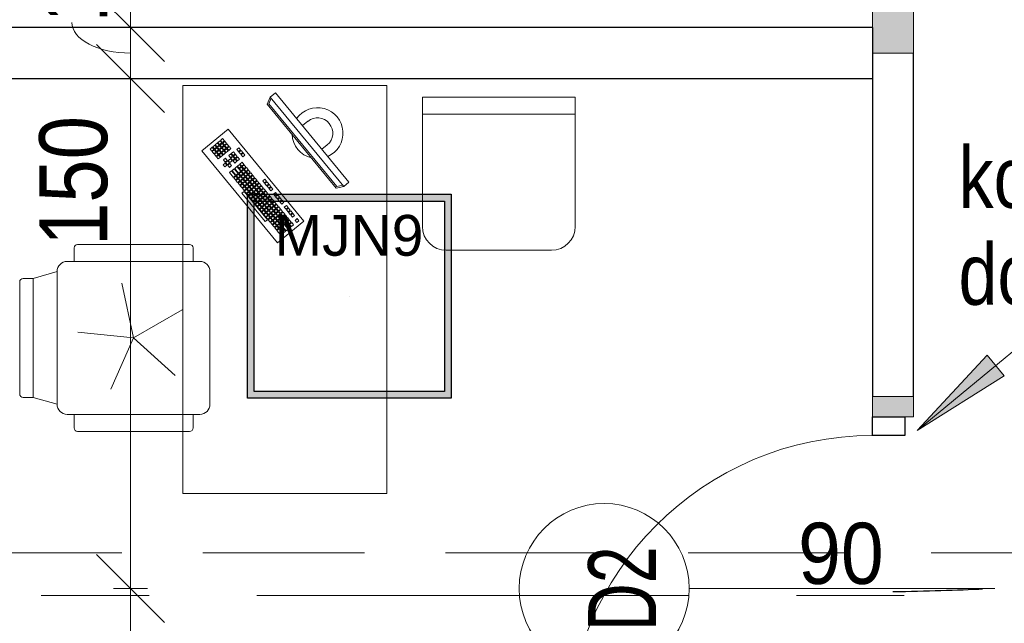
# Model space of a CAD drawing. Header units: centimetres. Extents: x -1631 to 21770, y -8842 to 3590.
# Tile 23 of 150: x 34 to 324, y 400 to 578. Entities that reach past the tile are written whole.
import ezdxf

# ---------------------------------------------------------------- set-up
doc = ezdxf.new("R2010")
doc.units = ezdxf.units.CM
for name, pattern in [('Dash', [60, 30, -30]), ('Oś', [222.25, 127, -31.75, 31.75, -31.75]), ('Ukryte', [71.438, 47.625, -23.813])]:
    doc.linetypes.add(name, pattern=pattern)
for name, color, linetype, lineweight in [('A-ANNO-DIMS', 211, 'Continuous', 13), ('A-ANNO-DIMS-100', 211, 'Continuous', 13), ('A-ANNO-NOTE', 131, 'Continuous', 9), ('A-DETL', 90, 'Continuous', 9), ('A-DETL-GENF', 92, 'Continuous', 9), ('A-DETL-HDLN', 90, 'Ukryte', 9), ('A-DETL-MEDM', 33, 'Continuous', 13), ('A-DOOR', 31, 'Continuous', 13), ('A-WALL', 113, 'Continuous', 13), ('A-WALL-PATT', 111, 'Continuous', 13), ('G-ANNO-TEXT', 231, 'Continuous', 13), ('I-FURN', 30, 'Continuous', 9), ('S-GRID', 1, 'Continuous', 13)]:
    doc.layers.add(name, color=color, linetype=linetype, lineweight=lineweight)
doc.layers.add('E_oprawy', color=12, linetype='Continuous')
doc.styles.add('Arial', font='arial.ttf', dxfattribs={"width": 0.9, "height": 18})
doc.styles.add('Arial Narrow_5', font='ARIALN.TTF', dxfattribs={"height": 20})
doc.styles.add('Arial Narrow_6', font='ARIALN.TTF', dxfattribs={"height": 18})
doc.styles.add('Arial_1', font='arial.ttf', dxfattribs={"width": 0.7, "height": 20})
doc.dimstyles.new('Diagonal_1_100__0__wewnętrzne', dxfattribs={"dimscale": 30.48, "dimtxt": 20.468619, "dimasz": 0.656168, "dimexe": 0.164042, "dimexo": 0.0625, "dimgap": 0.032808, "dimtad": 1, "dimdec": 0, "dimdsep": 46, "dimtxsty": 'Arial Narrow_5', "dimblk1": 'OBLIQUE', "dimblk2": 'OBLIQUE', "dimsah": 1, "dimcen": 0.09, "dimazin": 0, "dimtfac": 1, "dimtdec": 4, "dimtix": 1, "dimtmove": 1, "dimatfit": 3, "dimfxl": 0, "dimtvp": 1, "dimtolj": 1, "dimtzin": 0, "dimarcsym": 0})
doc.dimstyles.new('Diagonal_1_100__0__wewnętrzne_1', dxfattribs={"dimscale": 30.48, "dimtxt": 20.468619, "dimasz": 0.656168, "dimexe": 0.164042, "dimexo": 0.0625, "dimgap": 0.032808, "dimtad": 1, "dimdec": 0, "dimdsep": 46, "dimtxsty": 'Arial Narrow_5', "dimblk1": 'OBLIQUE', "dimblk2": 'OBLIQUE', "dimsah": 1, "dimcen": 0.09, "dimazin": 0, "dimtfac": 1, "dimtdec": 4, "dimtix": 1, "dimtmove": 0, "dimatfit": 3, "dimfxl": 0, "dimtvp": 1, "dimtolj": 1, "dimtzin": 0, "dimarcsym": 0})
doc.dimstyles.new('Diagonal_1_100__0__wewnętrzne_2', dxfattribs={"dimscale": 30.48, "dimtxt": 20.468619, "dimasz": 0.656168, "dimexe": 0.164042, "dimexo": 0.0625, "dimgap": 0.032808, "dimtad": 1, "dimdec": 0, "dimdsep": 46, "dimtxsty": 'Arial Narrow_5', "dimblk1": 'OBLIQUE', "dimblk2": 'OBLIQUE', "dimsah": 1, "dimcen": 0.09, "dimazin": 0, "dimtfac": 1, "dimtdec": 4, "dimtix": 1, "dimtmove": 2, "dimatfit": 3, "dimfxl": 0, "dimtvp": 1, "dimtolj": 1, "dimtzin": 0, "dimarcsym": 0})

# ---------------------------------------------------------------- blocks, each defined once
blk = doc.blocks.new('DRZWI 1S - automatyczna etykieta - Drzwi 90-2322410-5_piętro III __10_50 m_ - stan projektowany')
at = {"layer": 'A-DETL-GENF'}
for p, q in [((-50.5, 3.5), (-45, 3.5)), ((-50.5, -6), (-50.5, 3.5)), ((-45, 3.5), (-45, -6)), ((45, 3.5), (50.5, 3.5)), ((45, -6), (45, 3.5)), ((50.5, 3.5), (50.5, -6)), ((-45, -6), (-50.5, -6)), ((50.5, -6), (45, -6))]:
    blk.add_line(p, q, dxfattribs=at)
at = {"layer": 'A-DETL-MEDM', "lineweight": 25}
for p, q in [((-50.5, -6), (-50.5, 3.5)), ((-50.5, 3.5), (-45, 3.5)), ((-45, 3.5), (-45, -6)), ((45, 3.5), (45, -6)), ((50.5, 3.5), (45, 3.5)), ((50.5, -6), (50.5, 3.5)), ((-45, -6), (-50.5, -6)), ((45, -6), (50.5, -6))]:
    blk.add_line(p, q, dxfattribs=at)
at = {"layer": 'A-DOOR'}
blk.add_line((45, -6), (45, -96), dxfattribs=at)
blk.add_arc((45, -6), 90, 180, 270, dxfattribs=at)
blk = doc.blocks.new('biurko lekarskie 60x120 - biurko lekarskie 60x120-1270917-5_piętro III __10_50 m_ - stan projektowany')
at = {"layer": 'I-FURN'}
for p, q in [((-76.23, 30), (43.77, 30)), ((-76.23, -30), (-76.23, 30)), ((43.77, 30), (43.77, -30)), ((-2.52, 2.15), (24.52, 24.38)), ((24.52, 24.38), (30.87, 16.66)), ((23.52, 20.71), (22.9, 20.21)), ((24.03, 20.1), (23.52, 20.71)), ((24.29, 21.35), (23.67, 20.84)), ((23.67, 20.84), (24.18, 20.22)), ((24.18, 20.22), (24.8, 20.73)), ((24.8, 20.73), (24.29, 21.35)), ((24.93, 20.58), (24.31, 20.07)), ((25.06, 21.99), (24.45, 21.48)), ((24.45, 21.48), (24.95, 20.86)), ((25.43, 19.96), (24.93, 20.58)), ((24.95, 20.86), (25.57, 21.37)), ((25.57, 21.37), (25.06, 21.99)), ((25.7, 21.21), (25.08, 20.7)), ((25.08, 20.7), (25.59, 20.09)), ((25.59, 20.09), (26.21, 20.59)), ((26.21, 20.59), (25.7, 21.21)), ((26.33, 20.44), (25.72, 19.93)), ((26.84, 19.82), (26.33, 20.44)), ((20.43, 18.17), (19.81, 17.67)), ((19.81, 17.67), (20.32, 17.05)), ((20.32, 17.05), (20.94, 17.56)), ((20.94, 17.56), (20.43, 18.17)), ((21.06, 17.4), (20.45, 16.89)), ((21.57, 16.78), (21.06, 17.4)), ((21.84, 18.04), (21.22, 17.53)), ((21.22, 17.53), (21.73, 16.91)), ((21.73, 16.91), (22.34, 17.42)), ((22.34, 17.42), (21.84, 18.04)), ((22.75, 20.08), (22.13, 19.57)), ((22.13, 19.57), (22.64, 18.95)), ((22.64, 18.95), (23.25, 19.46)), ((23.25, 19.46), (22.75, 20.08)), ((23.38, 19.31), (22.76, 18.8)), ((22.76, 18.8), (23.27, 18.18)), ((22.9, 20.21), (23.41, 19.59)), ((23.27, 18.18), (23.89, 18.69)), ((23.89, 18.69), (23.38, 19.31)), ((24.02, 18.53), (23.4, 18.03)), ((23.4, 18.03), (23.91, 17.41)), ((23.41, 19.59), (24.03, 20.1)), ((24.15, 19.94), (23.54, 19.43)), ((23.54, 19.43), (24.04, 18.82)), ((23.91, 17.41), (24.52, 17.92)), ((24.52, 17.92), (24.02, 18.53)), ((24.65, 17.76), (24.03, 17.25)), ((24.04, 18.82), (24.66, 19.32)), ((24.66, 19.32), (24.15, 19.94)), ((24.79, 19.17), (24.17, 18.66)), ((24.17, 18.66), (24.68, 18.04)), ((24.31, 20.07), (24.82, 19.45)), ((25.16, 17.14), (24.65, 17.76)), ((24.68, 18.04), (25.3, 18.55)), ((25.3, 18.55), (24.79, 19.17)), ((25.42, 18.4), (24.81, 17.89)), ((24.81, 17.89), (25.31, 17.27)), ((24.82, 19.45), (25.43, 19.96)), ((25.56, 19.81), (24.94, 19.3)), ((24.94, 19.3), (25.45, 18.68)), ((25.31, 17.27), (25.93, 17.78)), ((25.93, 17.78), (25.42, 18.4)), ((26.06, 17.63), (25.44, 17.12)), ((25.45, 18.68), (26.07, 19.19)), ((26.07, 19.19), (25.56, 19.81)), ((26.2, 19.03), (25.58, 18.52)), ((25.58, 18.52), (26.09, 17.91)), ((25.72, 19.93), (26.22, 19.31)), ((26.57, 17.01), (26.06, 17.63)), ((26.09, 17.91), (26.7, 18.41)), ((26.7, 18.41), (26.2, 19.03)), ((26.83, 18.26), (26.21, 17.75)), ((26.21, 17.75), (26.72, 17.13)), ((26.22, 19.31), (26.84, 19.82)), ((26.97, 19.67), (26.35, 19.16)), ((26.35, 19.16), (26.86, 18.54)), ((26.72, 17.13), (27.34, 17.64)), ((27.34, 17.64), (26.83, 18.26)), ((26.86, 18.54), (27.48, 19.05)), ((27.48, 19.05), (26.97, 19.67)), ((27.6, 18.9), (26.99, 18.39)), ((26.99, 18.39), (27.49, 17.77)), ((27.49, 17.77), (28.11, 18.28)), ((28.11, 18.28), (27.6, 18.9)), ((30.87, 16.66), (3.83, -5.57)), ((16.57, 15), (15.95, 14.49)), ((15.95, 14.49), (16.46, 13.87)), ((17.08, 14.38), (16.57, 15)), ((18.11, 16.27), (16.72, 15.13)), ((16.72, 15.13), (17.23, 14.51)), ((17.23, 14.51), (18.62, 15.65)), ((18.75, 15.5), (17.36, 14.35)), ((17.86, 13.74), (19.26, 14.88)), ((19.38, 14.72), (17.99, 13.58)), ((18.62, 15.65), (18.11, 16.27)), ((19.26, 14.88), (18.75, 15.5)), ((19.89, 14.11), (19.38, 14.72)), ((20.29, 16.77), (19.67, 16.26)), ((19.67, 16.26), (20.18, 15.64)), ((20.18, 15.64), (20.8, 16.15)), ((20.8, 16.15), (20.29, 16.77)), ((20.45, 16.89), (20.95, 16.28)), ((21.56, 15.22), (20.94, 14.71)), ((20.94, 14.71), (21.45, 14.1)), ((20.95, 16.28), (21.57, 16.78)), ((21.7, 16.63), (21.08, 16.12)), ((21.08, 16.12), (21.59, 15.5)), ((21.45, 14.1), (22.07, 14.6)), ((22.07, 14.6), (21.56, 15.22)), ((21.59, 15.5), (22.21, 16.01)), ((22.21, 16.01), (21.7, 16.63)), ((22.33, 15.86), (21.72, 15.35)), ((21.72, 15.35), (22.22, 14.73)), ((22.22, 14.73), (22.84, 15.24)), ((22.84, 15.24), (22.33, 15.86)), ((22.97, 15.08), (22.35, 14.58)), ((22.35, 14.58), (22.86, 13.96)), ((23.11, 16.49), (22.49, 15.98)), ((22.49, 15.98), (23, 15.37)), ((23.48, 14.47), (22.97, 15.08)), ((23, 15.37), (23.61, 15.87)), ((23.61, 15.87), (23.11, 16.49)), ((23.74, 15.72), (23.12, 15.21)), ((23.12, 15.21), (23.63, 14.59)), ((23.63, 14.59), (24.25, 15.1)), ((24.25, 15.1), (23.74, 15.72)), ((24.03, 17.25), (24.54, 16.64)), ((24.54, 16.64), (25.16, 17.14)), ((25.29, 16.99), (24.67, 16.48)), ((24.67, 16.48), (25.18, 15.86)), ((25.18, 15.86), (25.79, 16.37)), ((25.79, 16.37), (25.29, 16.99)), ((25.44, 17.12), (25.95, 16.5)), ((25.95, 16.5), (26.57, 17.01)), ((3.73, 5.74), (12.07, 12.6)), ((12.58, 11.98), (4.24, 5.12)), ((12.07, 12.6), (12.58, 11.98)), ((12.71, 11.82), (12.09, 11.31)), ((13.21, 11.2), (12.71, 11.82)), ((13.48, 12.46), (12.86, 11.95)), ((12.86, 11.95), (13.37, 11.33)), ((13.37, 11.33), (13.99, 11.84)), ((13.99, 11.84), (13.48, 12.46)), ((14.11, 11.69), (13.49, 11.18)), ((14.25, 13.09), (13.63, 12.58)), ((13.63, 12.58), (14.14, 11.97)), ((14.62, 11.07), (14.11, 11.69)), ((14.14, 11.97), (14.76, 12.48)), ((14.76, 12.48), (14.25, 13.09)), ((14.88, 12.32), (14.27, 11.81)), ((14.27, 11.81), (14.78, 11.19)), ((15.02, 13.73), (14.4, 13.22)), ((14.4, 13.22), (14.91, 12.6)), ((14.78, 11.19), (15.39, 11.7)), ((15.39, 11.7), (14.88, 12.32)), ((14.91, 12.6), (15.53, 13.11)), ((15.53, 13.11), (15.02, 13.73)), ((15.66, 12.96), (15.04, 12.45)), ((15.04, 12.45), (15.55, 11.83)), ((15.79, 14.36), (15.18, 13.86)), ((15.18, 13.86), (15.68, 13.24)), ((15.55, 11.83), (16.17, 12.34)), ((16.17, 12.34), (15.66, 12.96)), ((16.29, 12.18), (15.67, 11.68)), ((15.67, 11.68), (16.18, 11.06)), ((15.68, 13.24), (16.3, 13.75)), ((16.3, 13.75), (15.79, 14.36)), ((16.43, 13.59), (15.81, 13.08)), ((15.81, 13.08), (16.32, 12.46)), ((16.8, 11.57), (16.29, 12.18)), ((16.32, 12.46), (16.94, 12.97)), ((16.94, 12.97), (16.43, 13.59)), ((17.06, 12.82), (16.45, 12.31)), ((16.45, 12.31), (16.96, 11.69)), ((16.46, 13.87), (17.08, 14.38)), ((17.2, 14.23), (16.58, 13.72)), ((16.58, 13.72), (17.09, 13.1)), ((16.96, 11.69), (17.57, 12.2)), ((17.57, 12.2), (17.06, 12.82)), ((17.7, 12.05), (17.08, 11.54)), ((17.09, 13.1), (17.71, 13.61)), ((17.71, 13.61), (17.2, 14.23)), ((17.84, 13.45), (17.22, 12.95)), ((17.22, 12.95), (17.73, 12.33)), ((17.36, 14.35), (17.86, 13.74)), ((18.21, 11.43), (17.7, 12.05)), ((17.73, 12.33), (18.35, 12.84)), ((18.35, 12.84), (17.84, 13.45)), ((18.47, 12.68), (17.85, 12.17)), ((17.85, 12.17), (18.36, 11.56)), ((17.99, 13.58), (18.5, 12.96)), ((18.36, 11.56), (18.98, 12.06)), ((18.98, 12.06), (18.47, 12.68)), ((19.11, 11.91), (18.49, 11.4)), ((18.5, 12.96), (19.89, 14.11)), ((19.24, 13.32), (18.63, 12.81)), ((18.63, 12.81), (19.14, 12.19)), ((19.62, 11.29), (19.11, 11.91)), ((19.14, 12.19), (19.75, 12.7)), ((19.75, 12.7), (19.24, 13.32)), ((19.88, 12.54), (19.26, 12.04)), ((19.26, 12.04), (19.77, 11.42)), ((20.02, 13.95), (19.4, 13.44)), ((19.4, 13.44), (19.91, 12.83)), ((19.77, 11.42), (20.39, 11.93)), ((20.39, 11.93), (19.88, 12.54)), ((19.91, 12.83), (20.53, 13.33)), ((20.53, 13.33), (20.02, 13.95)), ((20.65, 13.18), (20.03, 12.67)), ((20.03, 12.67), (20.54, 12.05)), ((20.54, 12.05), (21.16, 12.56)), ((21.16, 12.56), (20.65, 13.18)), ((22.2, 14.45), (21.58, 13.94)), ((21.58, 13.94), (22.09, 13.32)), ((22.09, 13.32), (22.71, 13.83)), ((22.71, 13.83), (22.2, 14.45)), ((23.39, 12.84), (22.77, 12.33)), ((22.77, 12.33), (23.28, 11.72)), ((22.86, 13.96), (23.48, 14.47)), ((23.28, 11.72), (23.9, 12.22)), ((23.9, 12.22), (23.39, 12.84)), ((24.16, 13.48), (23.54, 12.97)), ((23.54, 12.97), (24.05, 12.35)), ((24.05, 12.35), (24.67, 12.86)), ((24.67, 12.86), (24.16, 13.48)), ((24.93, 14.11), (24.32, 13.6)), ((24.32, 13.6), (24.83, 12.99)), ((24.83, 12.99), (25.44, 13.49)), ((25.44, 13.49), (24.93, 14.11)), ((9.62, 9.28), (9, 8.77)), ((9, 8.77), (9.51, 8.16)), ((10.12, 8.66), (9.62, 9.28)), ((10.39, 9.92), (9.77, 9.41)), ((9.77, 9.41), (10.28, 8.79)), ((10.28, 8.79), (10.9, 9.3)), ((10.9, 9.3), (10.39, 9.92)), ((11.02, 9.15), (10.41, 8.64)), ((11.16, 10.55), (10.54, 10.04)), ((10.54, 10.04), (11.05, 9.43)), ((11.53, 8.53), (11.02, 9.15)), ((11.05, 9.43), (11.67, 9.93)), ((11.67, 9.93), (11.16, 10.55)), ((11.8, 9.78), (11.18, 9.27)), ((11.18, 9.27), (11.69, 8.65)), ((11.93, 11.19), (11.31, 10.68)), ((11.31, 10.68), (11.82, 10.06)), ((11.69, 8.65), (12.3, 9.16)), ((12.3, 9.16), (11.8, 9.78)), ((12.43, 9.01), (11.81, 8.5)), ((11.82, 10.06), (12.44, 10.57)), ((12.44, 10.57), (11.93, 11.19)), ((12.57, 10.42), (11.95, 9.91)), ((11.95, 9.91), (12.46, 9.29)), ((12.09, 11.31), (12.6, 10.7)), ((12.94, 8.39), (12.43, 9.01)), ((12.46, 9.29), (13.08, 9.8)), ((13.08, 9.8), (12.57, 10.42)), ((13.2, 9.64), (12.58, 9.13)), ((12.58, 9.13), (13.09, 8.52)), ((12.6, 10.7), (13.21, 11.2)), ((13.34, 11.05), (12.72, 10.54)), ((12.72, 10.54), (13.23, 9.92)), ((13.09, 8.52), (13.71, 9.02)), ((13.71, 9.02), (13.2, 9.64)), ((13.84, 8.87), (13.22, 8.36)), ((13.23, 9.92), (13.85, 10.43)), ((13.85, 10.43), (13.34, 11.05)), ((13.98, 10.28), (13.36, 9.77)), ((13.36, 9.77), (13.87, 9.15)), ((13.49, 11.18), (14, 10.56)), ((14.35, 8.25), (13.84, 8.87)), ((13.87, 9.15), (14.48, 9.66)), ((14.48, 9.66), (13.98, 10.28)), ((14.61, 9.51), (13.99, 9)), ((13.99, 9), (14.5, 8.38)), ((14, 10.56), (14.62, 11.07)), ((14.75, 10.91), (14.13, 10.41)), ((14.13, 10.41), (14.64, 9.79)), ((14.5, 8.38), (15.12, 8.89)), ((15.12, 8.89), (14.61, 9.51)), ((15.25, 8.73), (14.63, 8.23)), ((14.64, 9.79), (15.26, 10.3)), ((15.26, 10.3), (14.75, 10.91)), ((15.38, 10.14), (14.76, 9.63)), ((14.76, 9.63), (15.27, 9.01)), ((15.52, 11.55), (14.9, 11.04)), ((14.9, 11.04), (15.41, 10.42)), ((15.75, 8.12), (15.25, 8.73)), ((15.27, 9.01), (15.89, 9.52)), ((15.89, 9.52), (15.38, 10.14)), ((16.02, 9.37), (15.4, 8.86)), ((15.4, 8.86), (15.91, 8.24)), ((15.41, 10.42), (16.03, 10.93)), ((16.03, 10.93), (15.52, 11.55)), ((16.16, 10.78), (15.54, 10.27)), ((15.54, 10.27), (16.05, 9.65)), ((15.91, 8.24), (16.53, 8.75)), ((16.53, 8.75), (16.02, 9.37)), ((16.05, 9.65), (16.66, 10.16)), ((16.66, 10.16), (16.16, 10.78)), ((16.79, 10), (16.17, 9.5)), ((16.17, 9.5), (16.68, 8.88)), ((16.18, 11.06), (16.8, 11.57)), ((16.93, 11.41), (16.31, 10.9)), ((16.31, 10.9), (16.82, 10.29)), ((16.68, 8.88), (17.3, 9.39)), ((17.3, 9.39), (16.79, 10)), ((16.82, 10.29), (17.44, 10.79)), ((17.44, 10.79), (16.93, 11.41)), ((17.56, 10.64), (16.94, 10.13)), ((16.94, 10.13), (17.45, 9.51)), ((17.08, 11.54), (17.59, 10.92)), ((17.45, 9.51), (18.07, 10.02)), ((18.07, 10.02), (17.56, 10.64)), ((17.59, 10.92), (18.21, 11.43)), ((18.34, 11.27), (17.72, 10.77)), ((17.72, 10.77), (18.23, 10.15)), ((18.23, 10.15), (18.84, 10.66)), ((18.84, 10.66), (18.34, 11.27)), ((18.49, 11.4), (19, 10.78)), ((19, 10.78), (19.62, 11.29)), ((5.75, 6.11), (5.14, 5.6)), ((6.26, 5.49), (5.75, 6.11)), ((5.91, 6.23), (6.53, 6.74)), ((6.42, 5.62), (5.91, 6.23)), ((7.03, 6.12), (6.42, 5.62)), ((6.53, 6.74), (7.03, 6.12)), ((6.54, 5.46), (7.16, 5.97)), ((7.3, 7.38), (6.68, 6.87)), ((6.68, 6.87), (7.19, 6.25)), ((7.16, 5.97), (7.67, 5.35)), ((7.19, 6.25), (7.81, 6.76)), ((7.81, 6.76), (7.3, 7.38)), ((7.93, 6.6), (7.32, 6.1)), ((7.32, 6.1), (7.82, 5.48)), ((8.07, 8.01), (7.45, 7.5)), ((7.45, 7.5), (7.96, 6.89)), ((7.82, 5.48), (8.44, 5.99)), ((8.44, 5.99), (7.93, 6.6)), ((8.57, 5.83), (7.95, 5.32)), ((7.96, 6.89), (8.58, 7.39)), ((9.21, 6.62), (8.07, 8.01)), ((8.71, 7.24), (8.09, 6.73)), ((8.09, 6.73), (8.6, 6.11)), ((8.84, 8.65), (8.23, 8.14)), ((8.23, 8.14), (8.73, 7.52)), ((9.08, 5.21), (8.57, 5.83)), ((8.6, 6.11), (9.21, 6.62)), ((9.34, 6.47), (8.72, 5.96)), ((8.72, 5.96), (9.23, 5.34)), ((8.73, 7.52), (9.35, 8.03)), ((9.35, 8.03), (8.84, 8.65)), ((9.48, 7.87), (8.86, 7.37)), ((8.86, 7.37), (9.37, 6.75)), ((9.23, 5.34), (9.85, 5.85)), ((9.85, 5.85), (9.34, 6.47)), ((9.37, 6.75), (9.99, 7.26)), ((9.99, 7.26), (9.48, 7.87)), ((10.11, 7.1), (9.5, 6.59)), ((9.5, 6.59), (10, 5.98)), ((9.51, 8.16), (10.12, 8.66)), ((10.25, 8.51), (9.63, 8)), ((9.63, 8), (10.14, 7.38)), ((10, 5.98), (10.62, 6.48)), ((10.62, 6.48), (10.11, 7.1)), ((10.75, 6.33), (10.13, 5.82)), ((10.13, 5.82), (10.64, 5.2)), ((10.14, 7.38), (10.76, 7.89)), ((10.76, 7.89), (10.25, 8.51)), ((10.89, 7.74), (10.27, 7.23)), ((10.27, 7.23), (10.78, 6.61)), ((10.41, 8.64), (10.91, 8.02)), ((11.26, 5.71), (10.75, 6.33)), ((10.78, 6.61), (11.39, 7.12)), ((11.39, 7.12), (10.89, 7.74)), ((11.52, 6.97), (10.9, 6.46)), ((10.9, 6.46), (11.41, 5.84)), ((10.91, 8.02), (11.53, 8.53)), ((11.66, 8.37), (11.04, 7.86)), ((11.04, 7.86), (11.55, 7.25)), ((11.41, 5.84), (12.03, 6.35)), ((12.03, 6.35), (11.52, 6.97)), ((12.16, 6.19), (11.54, 5.68)), ((11.55, 7.25), (12.17, 7.75)), ((12.17, 7.75), (11.66, 8.37)), ((12.29, 7.6), (11.68, 7.09)), ((11.68, 7.09), (12.18, 6.47)), ((11.81, 8.5), (12.32, 7.88)), ((12.66, 5.57), (12.16, 6.19)), ((12.18, 6.47), (12.8, 6.98)), ((12.8, 6.98), (12.29, 7.6)), ((12.93, 6.83), (12.31, 6.32)), ((12.31, 6.32), (12.82, 5.7)), ((12.32, 7.88), (12.94, 8.39)), ((13.07, 8.24), (12.45, 7.73)), ((12.45, 7.73), (12.96, 7.11)), ((12.82, 5.7), (13.44, 6.21)), ((13.44, 6.21), (12.93, 6.83)), ((12.96, 7.11), (13.57, 7.62)), ((13.57, 7.62), (13.07, 8.24)), ((13.7, 7.46), (13.08, 6.95)), ((13.08, 6.95), (13.59, 6.34)), ((13.22, 8.36), (13.73, 7.74)), ((13.59, 6.34), (14.21, 6.85)), ((14.21, 6.85), (13.7, 7.46)), ((13.73, 7.74), (14.35, 8.25)), ((14.47, 8.1), (13.86, 7.59)), ((13.86, 7.59), (14.36, 6.97)), ((14.89, 5.85), (14.28, 5.35)), ((14.36, 6.97), (14.98, 7.48)), ((14.98, 7.48), (14.47, 8.1)), ((14.63, 8.23), (15.14, 7.61)), ((15.4, 5.24), (14.89, 5.85)), ((15.67, 6.49), (15.05, 5.98)), ((15.05, 5.98), (15.56, 5.36)), ((15.14, 7.61), (15.75, 8.12)), ((15.56, 5.36), (16.17, 5.87)), ((16.17, 5.87), (15.67, 6.49)), ((1.89, 2.93), (1.27, 2.42)), ((2.4, 2.31), (1.89, 2.93)), ((2.66, 3.57), (2.05, 3.06)), ((2.05, 3.06), (2.55, 2.44)), ((2.55, 2.44), (3.17, 2.95)), ((3.17, 2.95), (2.66, 3.57)), ((3.44, 4.2), (2.82, 3.69)), ((2.82, 3.69), (3.33, 3.08)), ((3.33, 3.08), (3.94, 3.58)), ((3.94, 3.58), (3.44, 4.2)), ((4.07, 3.43), (3.45, 2.92)), ((3.45, 2.92), (3.96, 2.3)), ((4.21, 4.84), (3.59, 4.33)), ((3.59, 4.33), (4.1, 3.71)), ((4.24, 5.12), (3.73, 5.74)), ((4.58, 2.81), (4.07, 3.43)), ((4.1, 3.71), (4.72, 4.22)), ((4.72, 4.22), (4.21, 4.84)), ((4.84, 4.06), (4.23, 3.56)), ((4.23, 3.56), (4.73, 2.94)), ((4.98, 5.47), (4.36, 4.96)), ((4.36, 4.96), (4.87, 4.35)), ((4.73, 2.94), (5.35, 3.45)), ((5.35, 3.45), (4.84, 4.06)), ((5.48, 3.29), (4.86, 2.78)), ((4.87, 4.35), (5.49, 4.85)), ((5.49, 4.85), (4.98, 5.47)), ((5.62, 4.7), (5, 4.19)), ((5, 4.19), (5.51, 3.57)), ((5.14, 5.6), (5.64, 4.98)), ((5.99, 2.67), (5.48, 3.29)), ((5.51, 3.57), (6.12, 4.08)), ((6.12, 4.08), (5.62, 4.7)), ((6.25, 3.93), (5.63, 3.42)), ((5.63, 3.42), (6.14, 2.8)), ((5.64, 4.98), (6.26, 5.49)), ((6.39, 5.33), (5.77, 4.83)), ((5.77, 4.83), (6.28, 4.21)), ((6.14, 2.8), (6.76, 3.31)), ((6.76, 3.31), (6.25, 3.93)), ((6.89, 3.15), (6.27, 2.65)), ((6.28, 4.21), (6.9, 4.72)), ((6.9, 4.72), (6.39, 5.33)), ((7.02, 4.56), (6.41, 4.05)), ((6.41, 4.05), (6.91, 3.44)), ((7.05, 4.84), (6.54, 5.46)), ((7.39, 2.54), (6.89, 3.15)), ((6.91, 3.44), (7.53, 3.94)), ((7.53, 3.94), (7.02, 4.56)), ((7.66, 3.79), (7.04, 3.28)), ((7.04, 3.28), (7.55, 2.66)), ((7.67, 5.35), (7.05, 4.84)), ((7.18, 4.69), (7.8, 5.2)), ((7.69, 4.07), (7.18, 4.69)), ((7.55, 2.66), (8.17, 3.17)), ((8.17, 3.17), (7.66, 3.79)), ((8.29, 3.02), (7.68, 2.51)), ((8.3, 4.58), (7.69, 4.07)), ((7.8, 5.2), (8.3, 4.58)), ((7.81, 3.92), (8.43, 4.42)), ((8.32, 3.3), (7.81, 3.92)), ((7.95, 5.32), (8.46, 4.71)), ((8.8, 2.4), (8.29, 3.02)), ((8.94, 3.81), (8.32, 3.3)), ((8.43, 4.42), (8.94, 3.81)), ((8.45, 3.14), (9.07, 3.65)), ((8.96, 2.53), (8.45, 3.14)), ((8.46, 4.71), (9.08, 5.21)), ((9.2, 5.06), (8.59, 4.55)), ((8.59, 4.55), (9.09, 3.93)), ((9.57, 3.03), (8.96, 2.53)), ((9.07, 3.65), (9.57, 3.03)), ((9.09, 3.93), (9.71, 4.44)), ((9.71, 4.44), (9.2, 5.06)), ((9.84, 4.29), (9.22, 3.78)), ((9.22, 3.78), (9.73, 3.16)), ((9.98, 5.69), (9.36, 5.19)), ((9.36, 5.19), (9.87, 4.57)), ((9.73, 3.16), (10.35, 3.67)), ((10.35, 3.67), (9.84, 4.29)), ((9.87, 4.57), (10.48, 5.08)), ((10.48, 5.08), (9.98, 5.69)), ((10.61, 4.92), (9.99, 4.41)), ((9.99, 4.41), (10.5, 3.8)), ((10.5, 3.8), (11.12, 4.3)), ((11.12, 4.3), (10.61, 4.92)), ((10.64, 5.2), (11.26, 5.71)), ((11.38, 5.56), (10.77, 5.05)), ((10.77, 5.05), (11.27, 4.43)), ((11.8, 3.31), (11.19, 2.81)), ((11.27, 4.43), (11.89, 4.94)), ((11.89, 4.94), (11.38, 5.56)), ((11.54, 5.68), (12.05, 5.07)), ((12.31, 2.7), (11.8, 3.31)), ((12.05, 5.07), (12.66, 5.57)), ((13.35, 4.58), (12.73, 4.08)), ((12.73, 4.08), (13.24, 3.46)), ((13.24, 3.46), (13.86, 3.97)), ((13.86, 3.97), (13.35, 4.58)), ((14.12, 5.22), (13.5, 4.71)), ((13.5, 4.71), (14.01, 4.09)), ((13.54, -15.18), (38.3, 5.18)), ((13.99, -15.33), (38.36, 4.71)), ((14.01, 4.09), (14.63, 4.6)), ((14.06, -17.34), (40.32, 4.25)), ((14.63, 4.6), (14.12, 5.22)), ((14.28, 5.35), (14.78, 4.73)), ((14.78, 4.73), (15.4, 5.24)), ((38.3, 5.18), (40.32, 4.25)), ((38.36, 4.71), (39.99, 3.98)), ((40.32, 4.25), (41.59, 2.71)), ((3.83, -5.57), (-2.52, 2.15)), ((1.12, 2.3), (-0.27, 1.15)), ((-0.27, 1.15), (0.24, 0.53)), ((0.24, 0.53), (1.63, 1.68)), ((1.75, 1.52), (0.36, 0.38)), ((0.36, 0.38), (0.87, -0.24)), ((0.87, -0.24), (2.26, 0.91)), ((2.39, 0.75), (1, -0.39)), ((1.63, 1.68), (1.12, 2.3)), ((1.27, 2.42), (1.78, 1.8)), ((1.51, -1.01), (2.9, 0.13)), ((2.26, 0.91), (1.75, 1.52)), ((1.78, 1.8), (2.4, 2.31)), ((2.53, 2.16), (1.91, 1.65)), ((1.91, 1.65), (2.42, 1.03)), ((2.9, 0.13), (2.39, 0.75)), ((2.42, 1.03), (3.03, 1.54)), ((3.03, 1.54), (2.53, 2.16)), ((3.16, 1.39), (2.54, 0.88)), ((2.54, 0.88), (3.05, 0.26)), ((3.3, 2.79), (2.68, 2.29)), ((2.68, 2.29), (3.19, 1.67)), ((3.05, 0.26), (3.67, 0.77)), ((3.67, 0.77), (3.16, 1.39)), ((3.8, 0.61), (3.18, 0.11)), ((3.18, 0.11), (3.69, -0.51)), ((3.19, 1.67), (3.81, 2.18)), ((3.81, 2.18), (3.3, 2.79)), ((3.93, 2.02), (3.32, 1.51)), ((3.32, 1.51), (3.82, 0.9)), ((4.31, 0), (3.8, 0.61)), ((3.82, 0.9), (4.44, 1.4)), ((4.44, 1.4), (3.93, 2.02)), ((4.57, 1.25), (3.95, 0.74)), ((3.95, 0.74), (4.46, 0.12)), ((3.96, 2.3), (4.58, 2.81)), ((4.71, 2.66), (4.09, 2.15)), ((4.09, 2.15), (4.6, 1.53)), ((4.46, 0.12), (5.08, 0.63)), ((5.08, 0.63), (4.57, 1.25)), ((5.2, 0.48), (4.59, -0.03)), ((4.6, 1.53), (5.21, 2.04)), ((5.21, 2.04), (4.71, 2.66)), ((5.34, 1.88), (4.72, 1.38)), ((4.72, 1.38), (5.23, 0.76)), ((4.86, 2.78), (5.37, 2.17)), ((5.71, -0.14), (5.2, 0.48)), ((5.23, 0.76), (5.85, 1.27)), ((5.85, 1.27), (5.34, 1.88)), ((5.98, 1.11), (5.36, 0.6)), ((5.36, 0.6), (5.87, -0.01)), ((5.37, 2.17), (5.99, 2.67)), ((6.11, 2.52), (5.5, 2.01)), ((5.5, 2.01), (6, 1.39)), ((5.87, -0.01), (6.48, 0.49)), ((6.48, 0.49), (5.98, 1.11)), ((6, 1.39), (6.62, 1.9)), ((6.62, 1.9), (6.11, 2.52)), ((6.75, 1.75), (6.13, 1.24)), ((6.13, 1.24), (6.64, 0.62)), ((6.27, 2.65), (6.78, 2.03)), ((6.64, 0.62), (7.26, 1.13)), ((7.26, 1.13), (6.75, 1.75)), ((6.78, 2.03), (7.39, 2.54)), ((7.52, 2.38), (6.9, 1.87)), ((6.9, 1.87), (7.41, 1.26)), ((7.94, 0.14), (7.32, -0.37)), ((7.41, 1.26), (8.03, 1.76)), ((8.03, 1.76), (7.52, 2.38)), ((7.68, 2.51), (8.18, 1.89)), ((8.45, -0.48), (7.94, 0.14)), ((8.18, 1.89), (8.8, 2.4)), ((9.49, 1.41), (8.87, 0.9)), ((8.87, 0.9), (9.38, 0.28)), ((9.38, 0.28), (10, 0.79)), ((10, 0.79), (9.49, 1.41)), ((9.64, 1.54), (10.26, 2.04)), ((10.15, 0.92), (9.64, 1.54)), ((10.77, 1.43), (10.15, 0.92)), ((10.26, 2.04), (10.77, 1.43)), ((11.03, 2.68), (10.41, 2.17)), ((10.41, 2.17), (10.92, 1.55)), ((10.92, 1.55), (11.54, 2.06)), ((11.54, 2.06), (11.03, 2.68)), ((11.19, 2.81), (11.69, 2.19)), ((11.69, 2.19), (12.31, 2.7)), ((41.59, 2.71), (15.33, -18.89)), ((1, -0.39), (1.51, -1.01)), ((2.25, -0.66), (1.63, -1.16)), ((1.63, -1.16), (2.14, -1.78)), ((2.14, -1.78), (2.76, -1.27)), ((2.76, -1.27), (2.25, -0.66)), ((2.89, -1.43), (2.27, -1.94)), ((2.27, -1.94), (2.78, -2.56)), ((3.02, -0.02), (2.41, -0.53)), ((2.41, -0.53), (2.91, -1.15)), ((2.78, -2.56), (3.4, -2.05)), ((3.4, -2.05), (2.89, -1.43)), ((2.91, -1.15), (3.53, -0.64)), ((3.53, -0.64), (3.02, -0.02)), ((3.66, -0.79), (3.04, -1.3)), ((3.04, -1.3), (3.55, -1.92)), ((3.55, -1.92), (4.17, -1.41)), ((4.17, -1.41), (3.66, -0.79)), ((3.69, -0.51), (4.31, 0)), ((4.43, -0.16), (3.81, -0.67)), ((3.81, -0.67), (4.32, -1.28)), ((4.32, -1.28), (4.94, -0.78)), ((4.94, -0.78), (4.43, -0.16)), ((4.59, -0.03), (5.09, -0.65)), ((5.63, -1.77), (5.01, -2.28)), ((5.01, -2.28), (5.52, -2.89)), ((5.09, -0.65), (5.71, -0.14)), ((5.52, -2.89), (6.13, -2.38)), ((6.13, -2.38), (5.63, -1.77)), ((6.4, -1.13), (5.78, -1.64)), ((5.78, -1.64), (6.29, -2.26)), ((6.29, -2.26), (6.91, -1.75)), ((6.91, -1.75), (6.4, -1.13)), ((7.17, -0.5), (6.55, -1)), ((6.55, -1), (7.06, -1.62)), ((7.06, -1.62), (7.68, -1.11)), ((7.68, -1.11), (7.17, -0.5)), ((7.32, -0.37), (7.83, -0.99)), ((7.83, -0.99), (8.45, -0.48)), ((4.08, -3.04), (3.46, -3.55)), ((3.46, -3.55), (3.97, -4.16)), ((3.97, -4.16), (4.59, -3.66)), ((4.59, -3.66), (4.08, -3.04)), ((33.21, -6.78), (31.94, -5.23)), ((26.25, -12.49), (24.98, -10.95)), ((14.06, -17.34), (13.54, -15.18)), ((14.39, -17.07), (13.99, -15.33)), ((15.33, -18.89), (14.06, -17.34)), ((43.77, -30), (-76.23, -30))]:
    blk.add_line(p, q, dxfattribs=at)
for radius, start, end in [(7.5, 92.5607, 166.3005), (7.5, 203.9646, 54.8966), (4.5, 219.4306, 39.4306)]:
    blk.add_arc((29.73, -9.63), radius, start, end, dxfattribs=at)
blk = doc.blocks.new('krzesło obrotowe - krzesło obrotowe-1270918-5_piętro III __10_50 m_ - stan projektowany')
at = {"layer": 'I-FURN'}
for p, q in [((-17.5, 22.5), (-17.5, 26.5)), ((-16.5, 27.5), (16.5, 27.5)), ((17.5, 22.5), (17.5, 26.5)), ((-19.5, 22.5), (19.5, 22.5)), ((-29.5, 17.5), (-32.5, 17.5)), ((-22.5, 19.5), (-29.5, 17.5)), ((-29.5, -17.5), (-29.5, 17.5)), ((-22.5, -19.5), (-22.5, 19.5)), ((22.5, 19.5), (22.5, -19.5)), ((-33.5, -16.5), (-33.5, 16.5)), ((-3.43, 16.14), (0, 0)), ((0, 0), (14.29, 8.25)), ((0, 0), (-16.41, 1.72)), ((-6.71, -15.07), (0, 0)), ((0, 0), (12.26, -11.04)), ((-32.5, -17.5), (-29.5, -17.5)), ((-29.5, -17.5), (-22.5, -19.5)), ((19.5, -22.5), (-19.5, -22.5)), ((-17.5, -22.5), (-17.5, -26.5)), ((17.5, -22.5), (17.5, -26.5)), ((16.5, -27.5), (-16.5, -27.5))]:
    blk.add_line(p, q, dxfattribs=at)
for centre, radius, start, end in [((-16.5, 26.5), 1, 90, 180), ((16.5, 26.5), 1, 0, 90), ((-19.5, 19.5), 3, 90, 180), ((19.5, 19.5), 3, 360, 90), ((-32.5, 16.5), 1, 90, 180), ((-32.5, -16.5), 1, 180, 270), ((-19.5, -19.5), 3, 180, 270), ((19.5, -19.5), 3, 270, 0), ((-16.5, -26.5), 1, 180, 270), ((16.5, -26.5), 1, 270, 0)]:
    blk.add_arc(centre, radius, start, end, dxfattribs=at)
blk = doc.blocks.new('krzesło - krzesło-823058-5_piętro III __10_50 m_ - stan projektowany')
at = {"layer": 'I-FURN'}
for p, q in [((-22.5, 22.5), (-22.5, -15.5)), ((22.5, 22.5), (-22.5, 22.5)), ((22.5, -15.5), (22.5, 22.5)), ((22.5, 17.5), (-22.5, 17.5)), ((-15.5, -22.5), (15.5, -22.5))]:
    blk.add_line(p, q, dxfattribs=at)
for centre, start, end in [((-15.5, -15.5), 180, 270), ((15.5, -15.5), 270, 0)]:
    blk.add_arc(centre, 7, start, end, dxfattribs=at)
blk = doc.blocks.new('DIMBLOCK103-5_piętro III __10_50 m_ - stan projektowany')
at = {"layer": 'A-ANNO-DIMS-100', "transparency": 16777216}
for p, q in [((66.98, 410.33), (56.98, 420.33)), ((71.98, 410.33), (61.98, 410.33)), ((66.98, 132.33), (66.98, 410.33)), ((66.98, 410.33), (76.98, 400.33)), ((66.98, 410.33), (71.98, 410.33)), ((66.98, 132.33), (56.98, 142.33)), ((61.98, 132.33), (71.98, 132.33)), ((66.98, 132.33), (61.98, 132.33)), ((66.98, 132.33), (76.98, 122.33))]:
    blk.add_line(p, q, dxfattribs=at)
at = {"layer": 'A-ANNO-DIMS-100', "color": 0, "transparency": 16777216, "insert": (40.13, 252.32), "char_height": 20, "width": 45.6158, "attachment_point": 1, "rotation": 90, "line_spacing_factor": 0.974696, "style": 'Arial Narrow_5'}
blk.add_mtext('278', dxfattribs=at)
blk = doc.blocks.new('_Oblique')
at = {"color": 0, "linetype": 'ByBlock', "lineweight": -2}
blk.add_line((-0.5, -0.5), (0.5, 0.5), dxfattribs=at)
blk = doc.blocks.new('DIMBLOCK104-5_piętro III __10_50 m_ - stan projektowany')
at = {"layer": 'A-ANNO-DIMS-100', "transparency": 16777216}
for p, q in [((66.98, 560.33), (56.98, 570.33)), ((61.98, 560.33), (71.98, 560.33)), ((66.98, 560.33), (61.98, 560.33)), ((66.98, 410.33), (66.98, 560.33)), ((66.98, 560.33), (76.98, 550.33)), ((66.98, 410.33), (56.98, 420.33)), ((71.98, 410.33), (61.98, 410.33)), ((66.98, 410.33), (76.98, 400.33)), ((66.98, 410.33), (71.98, 410.33))]:
    blk.add_line(p, q, dxfattribs=at)
at = {"layer": 'A-ANNO-DIMS-100', "color": 0, "transparency": 16777216, "insert": (40.13, 511.1), "char_height": 20, "width": 45.6158, "attachment_point": 1, "rotation": 90, "line_spacing_factor": 0.974696, "style": 'Arial Narrow_5'}
blk.add_mtext('150', dxfattribs=at)
blk = doc.blocks.new('DIMBLOCK105-5_piętro III __10_50 m_ - stan projektowany')
at = {"layer": 'A-ANNO-DIMS-100', "transparency": 16777216}
for p, q in [((66.98, 575.33), (56.98, 585.33)), ((61.98, 575.33), (71.98, 575.33)), ((66.98, 575.33), (61.98, 575.33)), ((66.98, 560.33), (66.98, 575.33)), ((66.98, 575.33), (76.98, 565.33)), ((66.98, 560.33), (56.98, 570.33)), ((61.98, 560.33), (71.98, 560.33)), ((66.98, 560.33), (61.98, 560.33)), ((66.98, 560.33), (76.98, 550.33))]:
    blk.add_line(p, q, dxfattribs=at)
blk.add_ellipse((66.98, 576.87), major_axis=(17.24, 0), ratio=0.524691, start_param=3.141593, end_param=4.712389, dxfattribs=at)
at = {"layer": 'A-ANNO-DIMS-100', "color": 0, "transparency": 16777216, "insert": (40.13, 576.87), "char_height": 20, "width": 30.4105, "attachment_point": 1, "rotation": 90, "line_spacing_factor": 0.974696, "style": 'Arial Narrow_5'}
blk.add_mtext('15', dxfattribs=at)
blk = doc.blocks.new('DIMBLOCK106-5_piętro III __10_50 m_ - stan projektowany')
at = {"layer": 'A-ANNO-DIMS-100', "transparency": 16777216}
for p, q in [((66.98, 735.33), (56.98, 745.33)), ((71.98, 735.33), (61.98, 735.33)), ((66.98, 575.33), (66.98, 735.33)), ((66.98, 735.33), (76.98, 725.33)), ((66.98, 735.33), (71.98, 735.33)), ((66.98, 575.33), (56.98, 585.33)), ((61.98, 575.33), (71.98, 575.33)), ((66.98, 575.33), (61.98, 575.33)), ((66.98, 575.33), (76.98, 565.33))]:
    blk.add_line(p, q, dxfattribs=at)
at = {"layer": 'A-ANNO-DIMS-100', "color": 0, "transparency": 16777216, "insert": (40.13, 636.32), "char_height": 20, "width": 45.6158, "attachment_point": 1, "rotation": 90, "line_spacing_factor": 0.974696, "style": 'Arial Narrow_5'}
blk.add_mtext('160', dxfattribs=at)
blk = doc.blocks.new('MJN9')
at = {"layer": 'E_oprawy', "linetype": 'ByBlock'}
h = blk.add_hatch(color=256, dxfattribs=at)
h.paths.add_polyline_path([(-30, -30), (-30, 30), (30, 30), (30, -30)])
h.paths.add_polyline_path([(-28, -28), (-28, 28), (28, 28), (28, -28)], flags=16)
for points in [[(-30, -30), (-30, 30), (30, 30), (30, -30)], [(-28, -28), (-28, 28), (28, 28), (28, -28)]]:
    blk.add_lwpolyline(points, close=True, dxfattribs=at)
blk.add_circle((0, 0), 0.0000001, dxfattribs=at)
at = {"layer": 'E_oprawy', "color": 4, "style": 'Arial'}
blk.add_text('MJN9', height=12, dxfattribs=at).set_placement((-21.96, 11.9))

msp = doc.modelspace()

# ---------------------------------------------------------------- hatches: boundary and pattern name
at = {"layer": 'A-WALL-PATT'}
h = msp.add_hatch(color=9, dxfattribs=at)
h.paths.add_polyline_path([(297.38, 122.33), (297.38, 359.83), (285.38, 359.83), (285.38, 122.33)], flags=0)
h.paths.add_polyline_path([(297.38, 460.83), (297.38, 466.83), (285.38, 466.83), (285.38, 460.83), (294.88, 460.83)], flags=0)
h.paths.add_polyline_path([(297.38, 567.83), (297.38, 684.83), (285.38, 684.83), (285.38, 567.83), (294.88, 567.83)], flags=0)
h.paths.add_polyline_path([(285.38, 785.83), (297.38, 785.83), (297.38, 797.33), (285.38, 797.33), (285.38, 788.28)], flags=0)
at = {"layer": 'G-ANNO-TEXT'}
msp.add_hatch(color=50, dxfattribs=at).paths.add_polyline_path([(298.47, 456.82), (324.12, 472.88), (319.08, 478.97)], flags=0)

# ---------------------------------------------------------------- linework, layer by layer
at = {"layer": 'A-ANNO-NOTE', "lineweight": 13}
msp.add_line((321.38, 410.33), (231.38, 410.33), dxfattribs=at)
msp.add_line((321.38, 410.33), (231.38, 410.33), dxfattribs=at)
msp.add_circle((206.38, 410.33), 25, dxfattribs=at)
at = {"layer": 'A-DETL', "linetype": 'Dash', "lineweight": 25}
msp.add_open_spline([(412.84, 1006.95), (412.84, 497.96), (412.84, 435.33), (370.99, 410.92), (291.38, 409.33)], degree=3, knots=[0, 0, 0, 0, 6.781245, 8.866954, 8.866954, 8.866954, 8.866954], dxfattribs=at)
at = {"layer": 'A-DETL-HDLN'}
msp.add_line((-1197.62, 420.83), (1172.38, 420.83), dxfattribs=at)
at = {"layer": 'A-WALL', "lineweight": 9}
for p, q in [((285.38, 684.83), (285.38, 575.33)), ((297.38, 567.83), (297.38, 684.83)), ((285.38, 466.83), (285.38, 460.83)), ((297.38, 460.83), (297.38, 466.83)), ((294.88, 460.83), (297.38, 460.83))]:
    msp.add_line(p, q, dxfattribs=at)
at = {"layer": 'A-WALL', "color": 7, "lineweight": 25}
for p, q in [((285.38, 575.33), (-22.62, 575.33)), ((285.38, 575.33), (285.38, 466.83)), ((297.38, 466.83), (297.38, 567.83)), ((-22.62, 560.33), (285.38, 560.33))]:
    msp.add_line(p, q, dxfattribs=at)
at = {"layer": 'A-WALL'}
for p, q in [((285.38, 567.83), (297.38, 567.83)), ((297.38, 466.83), (285.38, 466.83))]:
    msp.add_line(p, q, dxfattribs=at)
at = {"layer": 'G-ANNO-TEXT', "color": 50}
for p, q in [((298.47, 456.82), (330.85, 483.57)), ((319.08, 478.97), (298.47, 456.82)), ((324.12, 472.88), (319.08, 478.97)), ((298.47, 456.82), (324.12, 472.88))]:
    msp.add_line(p, q, dxfattribs=at)
at = {"layer": 'S-GRID', "linetype": 'Oś'}
msp.add_line((1342.46, 408.33), (-1368.76, 408.33), dxfattribs=at)

# ---------------------------------------------------------------- block references
at = {"layer": 'A-DOOR', "rotation": 269.9999999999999}
msp.add_blockref('DRZWI 1S - automatyczna etykieta - Drzwi 90-2322410-5_piętro III __10_50 m_ - stan projektowany', (291.38, 410.33), dxfattribs=at)
at = {"layer": 'E_oprawy', "color": 2}
msp.add_blockref('MJN9', (131.38, 496.33), dxfattribs=at)
at = {"layer": 'I-FURN', "rotation": 90.00000000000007}
msp.add_blockref('biurko lekarskie 60x120 - biurko lekarskie 60x120-1270917-5_piętro III __10_50 m_ - stan projektowany', (112.38, 514.56), dxfattribs=at)
at = {"layer": 'I-FURN'}
for name, p in [('krzesło - krzesło-823058-5_piętro III __10_50 m_ - stan projektowany', (175.38, 532.33)), ('krzesło obrotowe - krzesło obrotowe-1270918-5_piętro III __10_50 m_ - stan projektowany', (67.88, 484.06))]:
    msp.add_blockref(name, p, dxfattribs=at)

# ---------------------------------------------------------------- texts
at = {"layer": 'A-ANNO-NOTE', "lineweight": 211, "insert": (276.05, 420.56), "char_height": 18, "width": 25.65, "attachment_point": 5, "line_spacing_factor": 0.936439, "style": 'Arial'}
msp.add_mtext('\\pxqc,t6.35,12.7,19.05,25.4,31.75,38.1,44.45,50.8,57.15,63.5,69.85,76.2,82.55,88.9,95.25,101.6,107.95,114.3,120.65,127,133.35,139.7,146.05,152.4,158.75,165.1,171.45,177.8,184.15,190.5,196.85,203.2;{90}', dxfattribs=at)
at = {"layer": 'A-ANNO-NOTE', "lineweight": 211, "insert": (211.67, 410.26), "char_height": 20, "width": 25.97, "attachment_point": 5, "rotation": 90, "line_spacing_factor": 0.936439, "style": 'Arial_1'}
msp.add_mtext('\\pxqc,t4.445,8.89,13.335,17.78,22.225,26.67,31.115,35.56,40.005,44.45,48.895,53.34,57.785,62.23,66.675,71.12,75.565,80.01,84.455,88.9,93.345,97.79,102.235,106.68,111.125,115.57,120.015,124.46,128.905,133.35,137.795,142.24;{D2}', dxfattribs=at)
at = {"layer": 'G-ANNO-TEXT', "color": 7, "insert": (384.03, 540.29), "char_height": 18, "width": 106.5, "attachment_point": 3, "line_spacing_factor": 0.949189, "style": 'Arial Narrow_6'}
msp.add_mtext('\\pt127.00008,253.99998,381.00006,507.99996,635.00004,761.99994,889.00002,1015.99992,1143,1270.00008,1396.99998,1524.00006,1650.99996,1778.00004,1904.99994,2032.00002,2158.99992,2286,2413.00008,2539.99998,2667.00006,2793.99996,2921.00004,3047.99994,3175.00002,3301.99992,3429,3556.00008,3682.99998,3810.00006,3936.99996,4064.00004;kontrola dostępu', dxfattribs=at)

# ---------------------------------------------------------------- dimensions: what is measured, and where the dimension line sits
at = {"layer": 'A-ANNO-DIMS'}
for base, p1, p2, override, picture, middle in [((66.98, 735.33), (61.98, 575.33), (71.98, 735.33), {"dimpost": '<>', "dimfxl": 160.312195}, 'DIMBLOCK106-5_piętro III __10_50 m_ - stan projektowany', (55.77, 655.33)), ((66.98, 410.33), (61.98, 132.33), (71.98, 410.33), {"dimpost": '<>', "dimfxl": 278.179798}, 'DIMBLOCK103-5_piętro III __10_50 m_ - stan projektowany', (55.77, 271.33))]:
    dim = msp.add_linear_dim(base=base, p1=p1, p2=p2, angle=90, dimstyle='Diagonal_1_100__0__wewnętrzne_1', override=override, dxfattribs=at)
    dim.commit()
    dim.dimension.update_dxf_attribs({"geometry": picture, "text_midpoint": middle})
for base, p1, p2, dimstyle, override, picture, middle in [((66.98, 575.33), (61.98, 560.33), (61.98, 575.33), 'Diagonal_1_100__0__wewnętrzne', {"dimpost": '<>', "dimfxl": 15}, 'DIMBLOCK105-5_piętro III __10_50 m_ - stan projektowany', (53.47, 592.08)), ((66.98, 560.33), (71.98, 410.33), (61.98, 560.33), 'Diagonal_1_100__0__wewnętrzne_2', {"dimpost": '<>', "dimfxl": 150.332964}, 'DIMBLOCK104-5_piętro III __10_50 m_ - stan projektowany', (53.47, 533.91))]:
    dim = msp.add_linear_dim(base=base, p1=p1, p2=p2, angle=90, dimstyle=dimstyle, override=override, dxfattribs=at)
    dim.commit()
    dim.dimension.update_dxf_attribs({"geometry": picture, "text_midpoint": middle, "dimtype": 160, "text_rotation": 90})

doc.saveas('drawing.dxf')
